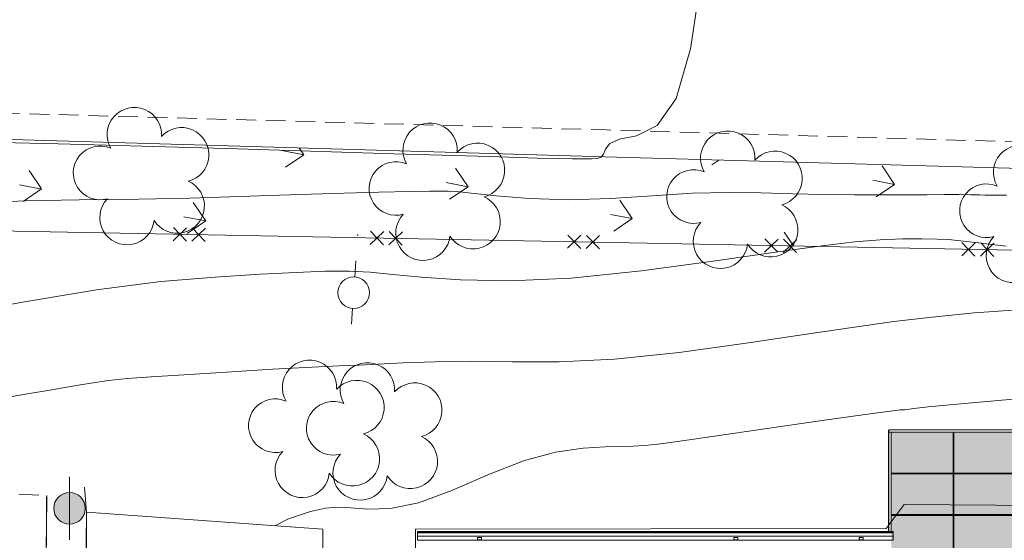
# Model space of a CAD drawing. Header units: millimetres. Extents: x -126299 to 152398, y -145950 to 133061.
# Tile 5 of 12: x -32067 to -7100, y -433 to 12764. Entities that reach past the tile are written whole.
import ezdxf

# ---------------------------------------------------------------- set-up
doc = ezdxf.new("R2010")
doc.units = ezdxf.units.MM
doc.linetypes.add('IMPORT-HIDDENX2 _2_', pattern=[750, 500, -250])
for name, color, linetype, lineweight in [('A-FLOR', 192, 'Continuous', 9), ('A-FLOR-PATT', 8, 'Continuous', 9), ('A-GENM', 13, 'Continuous', 9), ('A-GLAZ-CURT', 52, 'Continuous', 9), ('A-GLAZ-CWMG', 51, 'Continuous', 9), ('A-ROOF-OTLN', 132, 'Continuous', 9), ('ALAM', 252, 'Continuous', 9), ('ARV_NEW', 8, 'Continuous', 9), ('CALÇADA', 1, 'Continuous', 9), ('CN-1', 252, 'Continuous', 9), ('CN-5', 1, 'Continuous', 9), ('EDIF', 3, 'Continuous', 9), ('entorno_dwg', 8, 'Continuous', 9), ('GRADE', 2, 'Continuous', 9), ('GUIA', 1, 'IMPORT-HIDDENX2 _2_', 9), ('HACH_GRAMA', 96, 'Continuous', 9), ('luminaria', 7, 'Continuous', 9), ('MURETA', 2, 'Continuous', 9), ('MURO', 3, 'Continuous', 9), ('poste', 7, 'Continuous', 9), ('S-COLS', 52, 'Continuous', 9)]:
    doc.layers.add(name, color=color, linetype=linetype, lineweight=lineweight)

# ---------------------------------------------------------------- blocks, each defined once
blk = doc.blocks.new('System Panel - Vidro 2cm escuro2-4253584-IMPLANTAÇÃO')
at = {"layer": 'A-GLAZ-CURT'}
blk.add_hatch(color=256, dxfattribs=at).paths.add_polyline_path([(-6806, 1273), (-6806, 2307), (-8376, 2307), (-8376, 1273), (-7486, 1273)], flags=0)
blk.add_line((-6806, 2307), (-8376, 2307), dxfattribs=at)
blk = doc.blocks.new('Rectangular Mullion - 6x12 cm metal-3947379-IMPLANTAÇÃO')
at = {"layer": 'A-GLAZ-CWMG'}
for p, q in [((-10026, 2308), (-10026, 2368)), ((-8386, 2368), (-10026, 2368)), ((-8386, 2308), (-10026, 2308))]:
    blk.add_line(p, q, dxfattribs=at)
blk = doc.blocks.new('Rectangular Mullion - 6x12 cm metal-3947384-IMPLANTAÇÃO')
at = {"layer": 'A-GLAZ-CWMG'}
for p, q in [((-6746, 2368), (-8386, 2368)), ((-6746, 2308), (-8386, 2308)), ((-6746, 2368), (-6746, 2308))]:
    blk.add_line(p, q, dxfattribs=at)
blk = doc.blocks.new('Rectangular Mullion - 6x12 cm metal-4019204-IMPLANTAÇÃO')
at = {"layer": 'A-GLAZ-CWMG'}
for p, q in [((-10026, 2308), (-9966, 2308)), ((-10026, 2308), (-10026, 1265)), ((-9966, 2308), (-9966, 1265))]:
    blk.add_line(p, q, dxfattribs=at)
blk = doc.blocks.new('Rectangular Mullion - 6x12 cm metal-4019205-IMPLANTAÇÃO')
at = {"layer": 'A-GLAZ-CWMG'}
for p, q in [((-10026, 1265), (-10026, 211)), ((-9966, 1265), (-9966, 211))]:
    blk.add_line(p, q, dxfattribs=at)
blk = doc.blocks.new('Rectangular Mullion - 6x12 cm metal-V5-IMPLANTAÇÃO')
at = {"layer": 'A-GLAZ-CWMG'}
for p, q in [((-10026, 211), (-10026, -212)), ((-9966, 211), (-9966, -212))]:
    blk.add_line(p, q, dxfattribs=at)
blk = doc.blocks.new('Rectangular Mullion - 2x5 cm metal-3947375-IMPLANTAÇÃO')
at = {"layer": 'A-GLAZ-CWMG'}
for p, q in [((-8386, 1273), (-6806, 1273)), ((-8386, 1253), (-6806, 1253))]:
    blk.add_line(p, q, dxfattribs=at)
blk = doc.blocks.new('Rectangular Mullion - 2x5 cm metal-3947376-IMPLANTAÇÃO')
at = {"layer": 'A-GLAZ-CWMG'}
for p, q in [((-9966, 1273), (-8386, 1273)), ((-9966, 1253), (-8386, 1253))]:
    blk.add_line(p, q, dxfattribs=at)
blk = doc.blocks.new('Rectangular Mullion - 2x5 cm metal-V9-IMPLANTAÇÃO')
at = {"layer": 'A-GLAZ-CWMG'}
for p, q in [((-8396, 2307), (-8376, 2307)), ((-8396, 2307), (-8396, 1273)), ((-8376, 2307), (-8376, 1273)), ((-8376, 1273), (-8396, 1273))]:
    blk.add_line(p, q, dxfattribs=at)
blk = doc.blocks.new('Generic Models 1 - Generic Models 24-4258923-IMPLANTAÇÃO')
at = {"layer": 'A-GENM'}
for p, q in [((-20357, -359), (-20457, -359)), ((-20457, -359), (-20457, -424)), ((-20457, -424), (-20357, -424)), ((-20455, -361), (-20359, -361)), ((-20455, -422), (-20455, -361)), ((-20359, -422), (-20455, -422)), ((-20359, -361), (-20359, -422)), ((-20357, -424), (-20357, -359)), ((-13857, -359), (-13957, -359)), ((-13957, -359), (-13957, -424)), ((-13957, -424), (-13857, -424)), ((-13955, -361), (-13859, -361)), ((-13955, -422), (-13955, -361)), ((-13859, -422), (-13955, -422)), ((-13859, -361), (-13859, -422)), ((-13857, -424), (-13857, -359)), ((-10677, -359), (-10777, -359)), ((-10777, -359), (-10777, -424)), ((-10777, -424), (-10677, -424)), ((-10775, -361), (-10679, -361)), ((-10775, -422), (-10775, -361)), ((-10679, -422), (-10775, -422)), ((-10679, -361), (-10679, -422)), ((-10677, -424), (-10677, -359)), ((-11297, -6117), (-11397, -6117)), ((-11397, -6117), (-11397, -6182)), ((-11397, -6182), (-11297, -6182)), ((-11395, -6180), (-11395, -6119)), ((-11395, -6119), (-11299, -6119)), ((-11299, -6180), (-11395, -6180)), ((-11299, -6119), (-11299, -6180)), ((-11297, -6182), (-11297, -6117)), ((-12366, -6258), (-12412, -6258)), ((-12412, -6258), (-12412, -6358)), ((-12412, -6358), (-12366, -6358)), ((-12410, -6356), (-12410, -6260)), ((-12410, -6260), (-12366, -6260)), ((-12366, -6356), (-12410, -6356)), ((-7190, -6518), (-7190, -6618)), ((-7125, -6518), (-7190, -6518)), ((-7190, -6618), (-7125, -6618)), ((-7188, -6520), (-7127, -6520)), ((-7188, -6616), (-7188, -6520)), ((-7127, -6616), (-7188, -6616)), ((-7127, -6520), (-7127, -6616)), ((-7125, -6618), (-7125, -6518)), ((-7190, -9638), (-7190, -9738)), ((-7125, -9638), (-7190, -9638)), ((-7188, -9640), (-7127, -9640)), ((-7188, -9736), (-7188, -9640)), ((-7127, -9736), (-7188, -9736)), ((-7127, -9640), (-7127, -9736)), ((-7125, -9738), (-7125, -9638)), ((-7190, -9738), (-7125, -9738)), ((-12366, -11478), (-12412, -11478)), ((-12412, -11478), (-12412, -11578)), ((-12410, -11576), (-12410, -11480)), ((-12410, -11480), (-12366, -11480)), ((-12349, -11484), (-12349, -11576)), ((-12347, -11578), (-12347, -11484)), ((-12412, -11578), (-12347, -11578)), ((-12349, -11576), (-12410, -11576)), ((-10221, -11502), (-10321, -11502)), ((-10321, -11502), (-10321, -11567)), ((-10321, -11567), (-10221, -11567)), ((-10319, -11565), (-10319, -11504)), ((-10319, -11504), (-10223, -11504)), ((-10223, -11565), (-10319, -11565)), ((-10223, -11504), (-10223, -11565)), ((-10221, -11567), (-10221, -11502)), ((-7236, -11502), (-7336, -11502)), ((-7336, -11502), (-7336, -11567)), ((-7336, -11567), (-7236, -11567)), ((-7334, -11565), (-7334, -11504)), ((-7334, -11504), (-7238, -11504)), ((-7238, -11565), (-7334, -11565)), ((-7238, -11504), (-7238, -11565)), ((-7236, -11567), (-7236, -11502))]:
    blk.add_line(p, q, dxfattribs=at)
blk = doc.blocks.new('entorno_dwg_poste-3961959-IMPLANTAÇÃO')
at = {"layer": 'poste', "color": 8}
for p, q in [((320, 243), (641, 486)), ((-317, -239), (-640, -484))]:
    blk.add_line(p, q, dxfattribs=at)
blk.add_circle((0, 0), 400, dxfattribs=at)
blk = doc.blocks.new('entorno_dwg_luminaria-3961960-IMPLANTAÇÃO')
at = {"layer": 'luminaria'}
blk.add_hatch(color=8, dxfattribs=at).paths.add_polyline_path([(-304, -260), (-254, -309), (-196, -348), (-133, -377), (-65, -395), (4, -400), (74, -393), (141, -374), (204, -344), (261, -303), (309, -253), (349, -196), (378, -132), (395, -65), (400, 5), (393, 75), (374, 142), (344, 205), (302, 262), (252, 311), (194, 350), (131, 378), (63, 395), (-6, 400), (-75, 393), (-142, 374), (-205, 344), (-261, 303), (-310, 253), (-349, 196), (-378, 132), (-395, 65), (-400, -5), (-393, -74), (-374, -141), (-344, -204)], flags=0)
at = {"layer": 'luminaria', "color": 8}
blk.add_line((607, 525), (-606, -521), dxfattribs=at)
blk.add_circle((0, 0), 400, dxfattribs=at)
blk = doc.blocks.new('entorno_dwg_ALAM-3961962-IMPLANTAÇÃO')
at = {"layer": 'ALAM', "color": 8}
for p, q in [((-405, -168), (-69, 168)), ((-405, 168), (-69, -168)), ((69, -168), (405, 168)), ((69, 168), (405, -168))]:
    blk.add_line(p, q, dxfattribs=at)
blk = doc.blocks.new('entorno_dwg_ARVNEW-V11-IMPLANTAÇÃO')
at = {"layer": 'ARV_NEW'}
for centre, radius, start, end in [((-649, 917), 680, 17.5721, 236.8947), ((653, 900), 690, 306.9168, 161.2588), ((-1056, -342), 690, 87.0027, 305.1191), ((1056, -342), 690, 234.9262, 89.0037), ((0, -1110), 690, 162.8296, 17.1298)]:
    blk.add_arc(centre, radius, start, end, dxfattribs=at)
blk = doc.blocks.new('entorno_dwg-3961954-IMPLANTAÇÃO')
at = {"layer": 'HACH_GRAMA'}
h = blk.add_hatch(dxfattribs=at)
h.set_pattern_fill('FP_3', color=8, style=0, pattern_type=2)
h.set_pattern_definition([(120, (-4548519.8, -10691411.2), (-2897.777, 776.457), [562.5, -3680.141]), (75, (-4548519.8, -10691411.2), (-2897.7775, 776.4571), [562.5, -2437.5]), (165, (-4548519.8, -10691411.2), (-776.4571, -2897.7775), [562.5, -2437.5])])
h.paths.add_polyline_path([(61348, -61493), (64577, -65171), (64783, -65337), (64996, -65493), (65216, -65639), (65443, -65775), (65676, -65900), (65914, -66014), (66158, -66116), (66406, -66207), (66658, -66287), (66913, -66354), (67172, -66409), (67445, -66454), (67695, -66484), (67958, -66503), (68223, -66509), (68487, -66503), (68750, -66485), (69013, -66454), (69274, -66411), (69532, -66356), (69788, -66289), (70044, -66209), (70288, -66120), (70532, -66018), (70771, -65904), (71004, -65780), (71231, -65645), (70654, -64719), (70619, -64735), (70581, -64742), (70542, -64738), (70506, -64725), (70474, -64703), (70449, -64674), (70433, -64639), (70425, -64601), (70428, -64563), (70440, -64526), (70461, -64494), (70490, -64468), (70524, -64450), (70562, -64442), (70601, -64444), (70638, -64456), (70670, -64476), (70697, -64504), (72404, -63279), (72533, -63161), (72653, -63034), (72765, -62900), (72867, -62758), (72959, -62609), (73040, -62454), (73110, -62294), (73170, -62130), (73217, -61961), (73253, -61790), (73277, -61617), (73288, -61443), (73288, -61268), (73276, -61094), (73251, -60921), (73214, -60750), (73166, -60582), (73106, -60417), (73035, -60258), (72953, -60103), (72861, -59955), (72758, -59813), (72646, -59679), (72525, -59553), (72162, -59011), (71790, -58476), (71408, -57948), (71016, -57427), (70550, -56833), (70204, -56406), (69784, -55908), (69355, -55417), (68917, -54934), (68470, -54459), (68015, -53992), (67551, -53534), (67079, -53085), (66598, -52644), (66110, -52212), (66085, -52235), (66056, -52251), (66024, -52261), (66012, -52298), (65992, -52330), (65964, -52356), (65930, -52374), (65893, -52383), (65855, -52383), (65818, -52373), (65785, -52353), (65758, -52326), (65738, -52293), (65728, -52257), (65727, -52218), (65736, -52181), (65754, -52148), (65780, -52119), (65812, -52099), (65849, -52087), (65858, -52055), (65875, -52026), (65897, -52001), (55675, -40301), (55657, -40314), (55637, -40325), (55629, -40361), (55612, -40394), (55588, -40421), (55557, -40442), (55523, -40455), (55486, -40460), (55450, -40455), (55415, -40441), (55385, -40419), (55362, -40391), (55346, -40358), (55338, -40322), (55340, -40285), (55350, -40249), (55369, -40218), (55395, -40191), (55427, -40172), (55436, -40135), (55454, -40100), (55481, -40072), (44000, -26068), (43976, -26085), (43949, -26096), (43920, -26102), (43902, -26134), (43877, -26161), (43846, -26181), (43810, -26193), (43773, -26196), (43736, -26189), (43703, -26174), (43674, -26151), (43651, -26121), (43637, -26086), (43631, -26050), (43635, -26013), (43648, -25978), (43669, -25947), (43696, -25922), (43730, -25905), (43766, -25897), (43784, -25864), (43810, -25837), (43109, -24983), (43073, -25042), (43027, -25095), (42973, -25139), (42912, -25172), (42832, -25197), (42777, -25205), (42707, -25204), (42639, -25191), (42574, -25165), (42514, -25130), (42462, -25084), (42418, -25030), (42383, -24965), (42362, -24903), (42351, -24834), (42352, -24764), (42365, -24697), (42390, -24633), (42425, -24573), (42469, -24521), (42522, -24477), (42582, -24443), (42646, -24420), (10382, 14867), (-4491, 33026), (-4520, 32961), (-4559, 32902), (-4609, 32851), (-4666, 32809), (-4730, 32779), (-4799, 32760), (-4869, 32753), (-4940, 32759), (-5008, 32778), (-5073, 32808), (-5130, 32849), (-5180, 32900), (-5220, 32958), (-5249, 33023), (-5266, 33092), (-5270, 33163), (-5262, 33233), (-5242, 33301), (-5210, 33365), (-5167, 33421), (-5115, 33470), (-5056, 33508), (-4990, 33535), (-4921, 33550), (-8432, 37838), (-10566, 36537), (4610, 18393), (4649, 18389), (4684, 18376), (4716, 18353), (4740, 18324), (4756, 18289), (4764, 18252), (4761, 18213), (19328, 798), (19360, 818), (19395, 830), (19432, 833), (19468, 827), (19502, 812), (19531, 789), (19554, 759), (19569, 725), (19575, 688), (19571, 651), (19559, 616), (19538, 586), (19511, 561), (19478, 543), (19442, 534), (19405, 535), (19369, 544), (19337, 562), (19309, 587), (14530, -3397), (14551, -3430), (14563, -3467), (14565, -3506), (14556, -3544), (14539, -3578), (14513, -3607), (18020, -7677), (18035, -7609), (18062, -7544), (18099, -7486), (18146, -7434), (18201, -7392), (18263, -7360), (18329, -7339), (18398, -7330), (18468, -7333), (18536, -7347), (18600, -7374), (18659, -7411), (18710, -7458), (18753, -7513), (18785, -7574), (18806, -7641), (18816, -7710), (18813, -7779), (19414, -7221), (20050, -7906), (20082, -7883), (20119, -7869), (20158, -7866), (20197, -7872), (20232, -7888), (20262, -7913), (20285, -7945), (20299, -7982), (20302, -8021), (20296, -8060), (20280, -8095), (20255, -8125), (20223, -8148), (20186, -8162), (20147, -8165), (20108, -8159), (20073, -8143), (20043, -8118), (19358, -8754), (18682, -8028), (18635, -8064), (18583, -8093), (18527, -8114), (18469, -8126), (18410, -8129), (19088, -8916), (19125, -8916), (19160, -8925), (19192, -8943), (19219, -8967), (19240, -8998), (19252, -9032), (19256, -9068), (19251, -9105), (21064, -11209), (21088, -11181), (21118, -11160), (21152, -11146), (21189, -11142), (21226, -11146), (21260, -11159), (21290, -11180), (21314, -11208), (21331, -11241), (21339, -11277), (21338, -11314), (21328, -11350), (21309, -11382), (21284, -11408), (21252, -11428), (24564, -15270), (24606, -15264), (24649, -15269), (24690, -15284), (24725, -15308), (24753, -15341), (24772, -15380), (24781, -15422), (24779, -15465), (24767, -15506), (48963, -43583), (48995, -43563), (49030, -43550), (49068, -43547), (49105, -43554), (49139, -43569), (49169, -43593), (49191, -43623), (49206, -43658), (49211, -43695), (49207, -43733), (49193, -43768), (49171, -43799), (49143, -43823), (49109, -43839), (49072, -43847), (49034, -43845), (48998, -43833), (48966, -43813), (48940, -43786), (48922, -43753), (46899, -44562), (46909, -44598), (46909, -44635), (46900, -44671), (46883, -44703), (46858, -44731), (60437, -60440), (60950, -59990), (60929, -59959), (60917, -59924), (60913, -59887), (60919, -59850), (60933, -59816), (60955, -59786), (60984, -59763), (61018, -59748), (61055, -59741), (61092, -59744), (61127, -59755), (61159, -59775), (61184, -59802), (61202, -59835), (61212, -59871), (61212, -59908), (61203, -59944), (61186, -59977), (61161, -60005), (61952, -60924), (61329, -61471)], flags=0)
h.paths.add_polyline_path([(41803, -25171), (41779, -25142), (41763, -25109), (41756, -25072), (41758, -25034), (41770, -24999), (41789, -24967), (41817, -24941), (41849, -24923), (41885, -24913), (41923, -24913), (41959, -24922), (41992, -24939), (42020, -24965), (42040, -24996), (42052, -25031), (42056, -25068), (42049, -25105), (42560, -25259), (42135, -25488), (41977, -25194), (41942, -25208), (41905, -25212), (41868, -25207), (41833, -25193)], flags=0)
at = {"layer": 'CALÇADA', "color": 8}
blk.add_line((-4625, 19369), (-5073, 18919), dxfattribs=at)
at = {"layer": 'CALÇADA', "color": 8, "flags": 128}
blk.add_lwpolyline([(1862, -19633), (-20612, 6945), (-14486, 12224), (-5412, 19961)], dxfattribs=at)
at = {"layer": 'CN-1', "color": 8, "flags": 128}
for points in [[(15184, 15918), (13840, 15070), (12654, 14510), (11816, 14428), (11278, 14652), (10932, 14922), (10687, 15035), (10510, 15024), (10382, 14980), (10284, 14977), (10194, 15029), (10090, 15133), (9953, 15287), (9774, 15497), (9546, 15769), (9202, 16183), (8441, 17113), (6898, 19002), (4398, 22066), (1505, 25593), (-1030, 28640)], [(-3672, 24866), (-2118, 23639), (-651, 22430), (577, 21330), (1569, 20367), (2366, 19554), (3004, 18894), (3511, 18356), (3911, 17900), (4239, 17477), (4572, 17010), (4997, 16415), (5595, 15627), (6409, 14657), (7473, 13534), (8780, 12307), (10152, 11100), (11367, 10056), (12260, 9278), (12884, 8711), (13346, 8259), (13733, 7848), (14056, 7481), (14305, 7183), (14484, 6955), (14660, 6709), (14914, 6332), (15314, 5741)], [(-4375, 22493), (-3793, 22018), (-3310, 21618), (-2897, 21283), (-2529, 20984), (-2185, 20688), (-1832, 20356), (-1404, 19929), (-826, 19342), (-63, 18568), (756, 17736), (1461, 17014), (1934, 16517), (2267, 16160), (2602, 15805), (3052, 15339), (3607, 14751), (4228, 14057), (4895, 13267), (5671, 12371), (6642, 11356), (7845, 10232), (9134, 9103), (10314, 8098), (11246, 7302), (12008, 6636), (12730, 5979), (13511, 5242), (14298, 4462)], [(-2201, 15090), (-1833, 14942), (-1334, 14642), (-1017, 14408), (-799, 14197), (-598, 13939), (-334, 13587), (56, 13166), (632, 12722), (1423, 12289), (2319, 11858), (3176, 11410), (3878, 10937), (4417, 10476), (4809, 10081), (5080, 9785), (5284, 9558), (5482, 9352), (5741, 9112), (6157, 8749), (6834, 8167), (7811, 7324), (8875, 6403), (9752, 5641), (10239, 5212), (10423, 5044), (10466, 4998), (10500, 4963), (10545, 4922), (10592, 4883), (10670, 4819), (10943, 4566), (11612, 3927), (12780, 2799)]]:
    blk.add_lwpolyline(points, dxfattribs=at)
at = {"layer": 'CN-5', "color": 8, "flags": 128}
blk.add_lwpolyline([(-1347, 26545), (-133, 25263), (784, 24251), (1491, 23452), (2079, 22796), (2658, 22164), (3345, 21424), (4207, 20496), (5120, 19510), (5912, 18650), (6454, 18053), (6779, 17687), (6965, 17476), (7087, 17338), (7219, 17171), (7436, 16864), (7797, 16342), (8300, 15654), (8926, 14885), (9648, 14107), (10402, 13348), (11113, 12627), (11724, 11955), (12261, 11320), (12768, 10702), (13278, 10088), (13776, 9499), (14236, 8965), (14637, 8507), (14979, 8119), (15270, 7789), (15515, 7508), (15711, 7278), (15854, 7106), (15945, 6994), (16004, 6921), (16054, 6861), (16129, 6778), (16300, 6585)], dxfattribs=at)
at = {"layer": 'EDIF', "color": 8, "flags": 128}
blk.add_lwpolyline([(-5073, 18919), (-1469, 14114), (-1851, 13781), (-303, 12005), (79, 12338), (7919, 3342), (8680, 3395), (13969, -2771), (11461, -4923), (14543, -8520), (2999, -18411), (-18621, 7108)], close=True, dxfattribs=at)
at = {"layer": 'GRADE', "color": 8, "flags": 128}
blk.add_lwpolyline([(46725, -44575), (49026, -43655), (14380, -3451), (19389, 725), (-10881, 36912)], dxfattribs=at)
at = {"layer": 'GUIA', "color": 8, "flags": 128}
for points in [[(73262, -58753), (66488, -51501), (52695, -35697), (44277, -25399), (10893, 15322), (-8174, 38538), (-1200, 42726)], [(9672, -51511), (2143, -44951), (-2865, -40730), (-6569, -38300), (-10650, -37077), (-14016, -36728), (-17765, -36922), (-14468, -31205), (-12767, -32303), (-7161, -34727), (-5626, -35026), (-5545, -33394), (-11044, -27938), (-30082, -6202), (-23691, -262), (-22261, 3173), (-27613, 10302), (-25621, 13947), (-18327, 20317), (-12846, 23324), (-7663, 22779), (-5412, 19961), (-20612, 6945), (1862, -19633)]]:
    blk.add_lwpolyline(points, dxfattribs=at)
at = {"layer": 'MURETA', "color": 8, "flags": 128}
blk.add_lwpolyline([(65961, -52072), (55541, -40146), (43870, -25910), (10346, 14909), (-8732, 38203)], dxfattribs=at)
at = {"layer": 'MURO', "color": 8, "flags": 128}
blk.add_lwpolyline([(-5073, 18919), (-11979, 13036), (-11851, 12845), (-18621, 7108)], dxfattribs=at)
for name, p in [('entorno_dwg_ARVNEW-V11-IMPLANTAÇÃO', (2294, 23384)), ('entorno_dwg_luminaria-3961960-IMPLANTAÇÃO', (-5280, 19308)), ('entorno_dwg_ARVNEW-V11-IMPLANTAÇÃO', (6918, 17463)), ('entorno_dwg_poste-3961959-IMPLANTAÇÃO', (3574, 17458)), ('entorno_dwg_ARVNEW-V11-IMPLANTAÇÃO', (374, 15827)), ('entorno_dwg_ARVNEW-V11-IMPLANTAÇÃO', (1288, 14676)), ('entorno_dwg_ARVNEW-V11-IMPLANTAÇÃO', (11715, 11634)), ('entorno_dwg_ARVNEW-V11-IMPLANTAÇÃO', (16317, 5792))]:
    blk.add_blockref(name, p)
at = {"rotation": 129.9121712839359}
for p in [(1952, 21572), (5160, 17737), (8368, 13901), (11576, 10066), (14784, 6231)]:
    blk.add_blockref('entorno_dwg_ALAM-3961962-IMPLANTAÇÃO', p, dxfattribs=at)

msp = doc.modelspace()

# ---------------------------------------------------------------- hatches: boundary and pattern name
at = {"layer": 'A-FLOR-PATT'}
h = msp.add_hatch(dxfattribs=at)
h.set_pattern_fill('FP_6', color=256, style=0, pattern_type=2)
h.set_pattern_definition([(270, (-7771.1, -2073.5), (1000, 6e-14), []), (0, (-7771.1, -2073.5), (0, 1000), [])])
h.paths.add_polyline_path([(-10026, -212), (-10026, 2056), (-10036, 2056), (-10036, -212)], flags=0)
h.paths.add_polyline_path([(-10036, 2256), (-10026, 2256), (-10026, 2356), (-10036, 2356), (-10036, 2303)], flags=0)

# ---------------------------------------------------------------- linework, layer by layer
at = {"layer": 'A-FLOR'}
for p, q in [((-10026, 2356), (-10036, 2356)), ((-10036, 2356), (-10036, 2256)), ((-10036, 2056), (-10036, -212))]:
    msp.add_line(p, q, dxfattribs=at)
at = {"layer": 'A-ROOF-OTLN'}
for p, q in [((-21981, -240), (-21981, -212)), ((-21981, -212), (-9919, -212)), ((-21981, -217), (-9919, -217)), ((-21981, -220), (-9919, -220)), ((-21981, -240), (-9919, -240)), ((-21981, -432), (-21981, -241)), ((-9919, -212), (-9919, -240)), ((-9919, -241), (-9919, -432)), ((-21981, -324), (-9919, -324)), ((-21981, -328), (-9919, -328)), ((-21981, -427), (-9919, -427)), ((-21981, -432), (-9919, -432))]:
    msp.add_line(p, q, dxfattribs=at)
at = {"layer": 'S-COLS'}
for p, q in [((-10026, 2256), (-10036, 2256)), ((-10036, 2256), (-10036, 2056)), ((-10036, 2056), (-10026, 2056))]:
    msp.add_line(p, q, dxfattribs=at)

# ---------------------------------------------------------------- block references
at = {"layer": 'A-GENM'}
msp.add_blockref('Generic Models 1 - Generic Models 24-4258923-IMPLANTAÇÃO', (0, 0), dxfattribs=at)
at = {"layer": 'A-GLAZ-CURT'}
for p in [(-1590, 0), (0, 0), (-1590, -1053), (0, -1053), (-1590, -2107), (0, -2107)]:
    msp.add_blockref('System Panel - Vidro 2cm escuro2-4253584-IMPLANTAÇÃO', p, dxfattribs=at)
at = {"layer": 'A-GLAZ-CWMG'}
for name, p in [('Rectangular Mullion - 6x12 cm metal-3947379-IMPLANTAÇÃO', (0, 0)), ('Rectangular Mullion - 6x12 cm metal-4019204-IMPLANTAÇÃO', (0, 0)), ('Rectangular Mullion - 2x5 cm metal-V9-IMPLANTAÇÃO', (0, 0)), ('Rectangular Mullion - 6x12 cm metal-3947384-IMPLANTAÇÃO', (0, 0)), ('Rectangular Mullion - 6x12 cm metal-4019205-IMPLANTAÇÃO', (0, 0)), ('Rectangular Mullion - 2x5 cm metal-3947376-IMPLANTAÇÃO', (0, 0)), ('Rectangular Mullion - 2x5 cm metal-V9-IMPLANTAÇÃO', (0, -1053)), ('Rectangular Mullion - 2x5 cm metal-3947375-IMPLANTAÇÃO', (0, 0)), ('Rectangular Mullion - 6x12 cm metal-V5-IMPLANTAÇÃO', (0, 0)), ('Rectangular Mullion - 2x5 cm metal-3947376-IMPLANTAÇÃO', (0, -1053)), ('Rectangular Mullion - 2x5 cm metal-V9-IMPLANTAÇÃO', (0, -2107)), ('Rectangular Mullion - 2x5 cm metal-3947375-IMPLANTAÇÃO', (0, -1053))]:
    msp.add_blockref(name, p, dxfattribs=at)
at = {"layer": 'entorno_dwg', "rotation": 48.99999999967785}
msp.add_blockref('entorno_dwg-3961954-IMPLANTAÇÃO', (-12768, -8305), dxfattribs=at)

doc.saveas('drawing.dxf')
